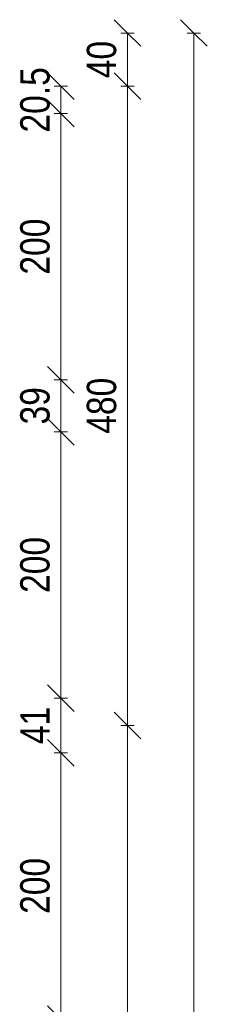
# Model space of a CAD drawing. Header units: centimetres. Extents: x -1631 to 1829, y -257 to 3158.
# Tile 128 of 128: x 1688 to 1829, y 2119 to 2858. Entities that reach past the tile are written whole.
import ezdxf

# ---------------------------------------------------------------- set-up
doc = ezdxf.new("R2010")
doc.units = ezdxf.units.CM
doc.layers.add('A-ANNO-DIMS', color=211, linetype='Continuous', lineweight=13)
doc.layers.add('A-ANNO-DIMS-100', color=211, linetype='Continuous', lineweight=13)
doc.styles.add('Arial Narrow_1', font='ARIALN.TTF', dxfattribs={"height": 22})
doc.dimstyles.new('Diagonal_1_100__0_1_', dxfattribs={"dimscale": 30.48, "dimtxt": 22.515481, "dimasz": 0.656168, "dimexe": 0.164042, "dimexo": 0.0625, "dimgap": 0.065617, "dimtad": 1, "dimdec": 1, "dimrnd": 0.1, "dimdsep": 46, "dimtxsty": 'Arial Narrow_1', "dimblk1": 'OBLIQUE', "dimblk2": 'OBLIQUE', "dimsah": 1, "dimcen": 0.09, "dimazin": 0, "dimtfac": 1, "dimtdec": 4, "dimtix": 1, "dimtmove": 0, "dimatfit": 3, "dimfxl": 0.164042, "dimfxlon": 1, "dimtvp": 1, "dimtolj": 1, "dimtzin": 0, "dimarcsym": 2})

# ---------------------------------------------------------------- blocks, each defined once
blk = doc.blocks.new('DIMBLOCK9-5_piętro III __10_50 m_ - stan projektowany')
at = {"layer": 'A-ANNO-DIMS-100', "transparency": 16777216}
for p, q in [((1818.99, 2848.33), (1808.99, 2858.33)), ((1813.99, 2848.33), (1823.99, 2848.33)), ((1818.99, 2848.33), (1813.99, 2848.33)), ((1818.99, 108.33), (1818.99, 2848.33)), ((1818.99, 2848.33), (1828.99, 2838.33)), ((1818.99, 108.33), (1808.99, 118.33)), ((1813.99, 108.33), (1823.99, 108.33)), ((1818.99, 108.33), (1813.99, 108.33)), ((1818.99, 108.33), (1828.99, 98.33))]:
    blk.add_line(p, q, dxfattribs=at)
at = {"layer": 'A-ANNO-DIMS-100', "color": 0, "transparency": 16777216, "insert": (1788.56, 1450.45), "char_height": 22, "width": 66.9031, "attachment_point": 1, "rotation": 90, "line_spacing_factor": 0.974696, "style": 'Arial Narrow_1'}
blk.add_mtext('2740', dxfattribs=at)
blk = doc.blocks.new('_Oblique')
at = {"color": 0, "linetype": 'ByBlock', "lineweight": -2}
blk.add_line((-0.5, -0.5), (0.5, 0.5), dxfattribs=at)
blk = doc.blocks.new('DIMBLOCK21-5_piętro III __10_50 m_ - stan projektowany')
at = {"layer": 'A-ANNO-DIMS-100', "transparency": 16777216}
for p, q in [((1768.99, 2328.33), (1758.99, 2338.33)), ((1763.99, 2328.33), (1773.99, 2328.33)), ((1768.99, 2328.33), (1763.99, 2328.33)), ((1768.99, 1848.33), (1768.99, 2328.33)), ((1768.99, 2328.33), (1778.99, 2318.33)), ((1768.99, 1848.33), (1758.99, 1858.33)), ((1763.99, 1848.33), (1773.99, 1848.33)), ((1768.99, 1848.33), (1763.99, 1848.33)), ((1768.99, 1848.33), (1778.99, 1838.33))]:
    blk.add_line(p, q, dxfattribs=at)
at = {"layer": 'A-ANNO-DIMS-100', "color": 0, "transparency": 16777216, "insert": (1738.56, 2067.42), "char_height": 22, "width": 50.1774, "attachment_point": 1, "rotation": 90, "line_spacing_factor": 0.974696, "style": 'Arial Narrow_1'}
blk.add_mtext('480', dxfattribs=at)
blk = doc.blocks.new('DIMBLOCK22-5_piętro III __10_50 m_ - stan projektowany')
at = {"layer": 'A-ANNO-DIMS-100', "transparency": 16777216}
for p, q in [((1768.99, 2808.33), (1758.99, 2818.33)), ((1763.99, 2808.33), (1773.99, 2808.33)), ((1768.99, 2808.33), (1763.99, 2808.33)), ((1768.99, 2328.33), (1768.99, 2808.33)), ((1768.99, 2808.33), (1778.99, 2798.33)), ((1768.99, 2328.33), (1758.99, 2338.33)), ((1763.99, 2328.33), (1773.99, 2328.33)), ((1768.99, 2328.33), (1763.99, 2328.33)), ((1768.99, 2328.33), (1778.99, 2318.33))]:
    blk.add_line(p, q, dxfattribs=at)
at = {"layer": 'A-ANNO-DIMS-100', "color": 0, "transparency": 16777216, "insert": (1738.56, 2547.42), "char_height": 22, "width": 50.1774, "attachment_point": 1, "rotation": 90, "line_spacing_factor": 0.974696, "style": 'Arial Narrow_1'}
blk.add_mtext('480', dxfattribs=at)
blk = doc.blocks.new('DIMBLOCK23-5_piętro III __10_50 m_ - stan projektowany')
at = {"layer": 'A-ANNO-DIMS-100', "transparency": 16777216}
for p, q in [((1768.99, 2848.33), (1758.99, 2858.33)), ((1763.99, 2848.33), (1773.99, 2848.33)), ((1768.99, 2848.33), (1763.99, 2848.33)), ((1768.99, 2808.33), (1768.99, 2848.33)), ((1768.99, 2848.33), (1778.99, 2838.33)), ((1768.99, 2808.33), (1758.99, 2818.33)), ((1763.99, 2808.33), (1773.99, 2808.33)), ((1768.99, 2808.33), (1763.99, 2808.33)), ((1768.99, 2808.33), (1778.99, 2798.33))]:
    blk.add_line(p, q, dxfattribs=at)
at = {"layer": 'A-ANNO-DIMS-100', "color": 0, "transparency": 16777216, "insert": (1738.56, 2814.39), "char_height": 22, "width": 33.4516, "attachment_point": 1, "rotation": 90, "line_spacing_factor": 0.974696, "style": 'Arial Narrow_1'}
blk.add_mtext('40', dxfattribs=at)
blk = doc.blocks.new('DIMBLOCK246-5_piętro III __10_50 m_ - stan projektowany')
at = {"layer": 'A-ANNO-DIMS-100', "transparency": 16777216}
for p, q in [((1718.99, 2307.83), (1708.99, 2317.83)), ((1713.99, 2307.83), (1723.99, 2307.83)), ((1718.99, 2307.83), (1713.99, 2307.83)), ((1718.99, 2107.83), (1718.99, 2307.83)), ((1718.99, 2307.83), (1728.99, 2297.83)), ((1718.99, 2107.83), (1708.99, 2117.83)), ((1713.99, 2107.83), (1723.99, 2107.83)), ((1718.99, 2107.83), (1713.99, 2107.83)), ((1718.99, 2107.83), (1728.99, 2097.83))]:
    blk.add_line(p, q, dxfattribs=at)
at = {"layer": 'A-ANNO-DIMS-100', "color": 0, "transparency": 16777216, "insert": (1688.56, 2186.92), "char_height": 22, "width": 50.1774, "attachment_point": 1, "rotation": 90, "line_spacing_factor": 0.974696, "style": 'Arial Narrow_1'}
blk.add_mtext('200', dxfattribs=at)
blk = doc.blocks.new('DIMBLOCK247-5_piętro III __10_50 m_ - stan projektowany')
at = {"layer": 'A-ANNO-DIMS-100', "transparency": 16777216}
for p, q in [((1718.99, 2348.83), (1708.99, 2358.83)), ((1713.99, 2348.83), (1723.99, 2348.83)), ((1718.99, 2348.83), (1713.99, 2348.83)), ((1718.99, 2307.83), (1718.99, 2348.83)), ((1718.99, 2348.83), (1728.99, 2338.83)), ((1718.99, 2307.83), (1708.99, 2317.83)), ((1713.99, 2307.83), (1723.99, 2307.83)), ((1718.99, 2307.83), (1713.99, 2307.83)), ((1718.99, 2307.83), (1728.99, 2297.83))]:
    blk.add_line(p, q, dxfattribs=at)
at = {"layer": 'A-ANNO-DIMS-100', "color": 0, "transparency": 16777216, "insert": (1688.56, 2314.39), "char_height": 22, "width": 33.4516, "attachment_point": 1, "rotation": 90, "line_spacing_factor": 0.974696, "style": 'Arial Narrow_1'}
blk.add_mtext('41', dxfattribs=at)
blk = doc.blocks.new('DIMBLOCK248-5_piętro III __10_50 m_ - stan projektowany')
at = {"layer": 'A-ANNO-DIMS-100', "transparency": 16777216}
for p, q in [((1718.99, 2548.83), (1708.99, 2558.83)), ((1713.99, 2548.83), (1723.99, 2548.83)), ((1718.99, 2548.83), (1713.99, 2548.83)), ((1718.99, 2348.83), (1718.99, 2548.83)), ((1718.99, 2548.83), (1728.99, 2538.83)), ((1718.99, 2348.83), (1708.99, 2358.83)), ((1713.99, 2348.83), (1723.99, 2348.83)), ((1718.99, 2348.83), (1713.99, 2348.83)), ((1718.99, 2348.83), (1728.99, 2338.83))]:
    blk.add_line(p, q, dxfattribs=at)
at = {"layer": 'A-ANNO-DIMS-100', "color": 0, "transparency": 16777216, "insert": (1688.56, 2427.92), "char_height": 22, "width": 50.1774, "attachment_point": 1, "rotation": 90, "line_spacing_factor": 0.974696, "style": 'Arial Narrow_1'}
blk.add_mtext('200', dxfattribs=at)
blk = doc.blocks.new('DIMBLOCK249-5_piętro III __10_50 m_ - stan projektowany')
at = {"layer": 'A-ANNO-DIMS-100', "transparency": 16777216}
for p, q in [((1718.99, 2587.83), (1708.99, 2597.83)), ((1713.99, 2587.83), (1723.99, 2587.83)), ((1718.99, 2587.83), (1713.99, 2587.83)), ((1718.99, 2548.83), (1718.99, 2587.83)), ((1718.99, 2587.83), (1728.99, 2577.83)), ((1718.99, 2548.83), (1708.99, 2558.83)), ((1713.99, 2548.83), (1723.99, 2548.83)), ((1718.99, 2548.83), (1713.99, 2548.83)), ((1718.99, 2548.83), (1728.99, 2538.83))]:
    blk.add_line(p, q, dxfattribs=at)
at = {"layer": 'A-ANNO-DIMS-100', "color": 0, "transparency": 16777216, "insert": (1688.56, 2554.39), "char_height": 22, "width": 33.4516, "attachment_point": 1, "rotation": 90, "line_spacing_factor": 0.974696, "style": 'Arial Narrow_1'}
blk.add_mtext('39', dxfattribs=at)
blk = doc.blocks.new('DIMBLOCK250-5_piętro III __10_50 m_ - stan projektowany')
at = {"layer": 'A-ANNO-DIMS-100', "transparency": 16777216}
for p, q in [((1718.99, 2787.83), (1708.99, 2797.83)), ((1713.99, 2787.83), (1723.99, 2787.83)), ((1718.99, 2787.83), (1713.99, 2787.83)), ((1718.99, 2587.83), (1718.99, 2787.83)), ((1718.99, 2787.83), (1728.99, 2777.83)), ((1718.99, 2587.83), (1708.99, 2597.83)), ((1713.99, 2587.83), (1723.99, 2587.83)), ((1718.99, 2587.83), (1713.99, 2587.83)), ((1718.99, 2587.83), (1728.99, 2577.83))]:
    blk.add_line(p, q, dxfattribs=at)
at = {"layer": 'A-ANNO-DIMS-100', "color": 0, "transparency": 16777216, "insert": (1688.56, 2666.92), "char_height": 22, "width": 50.1774, "attachment_point": 1, "rotation": 90, "line_spacing_factor": 0.974696, "style": 'Arial Narrow_1'}
blk.add_mtext('200', dxfattribs=at)
blk = doc.blocks.new('DIMBLOCK251-5_piętro III __10_50 m_ - stan projektowany')
at = {"layer": 'A-ANNO-DIMS-100', "transparency": 16777216}
for p, q in [((1718.99, 2808.33), (1708.99, 2818.33)), ((1713.99, 2808.33), (1723.99, 2808.33)), ((1718.99, 2808.33), (1713.99, 2808.33)), ((1718.99, 2787.83), (1718.99, 2808.33)), ((1718.99, 2808.33), (1728.99, 2798.33)), ((1718.99, 2787.83), (1708.99, 2797.83)), ((1713.99, 2787.83), (1723.99, 2787.83)), ((1718.99, 2787.83), (1713.99, 2787.83)), ((1718.99, 2787.83), (1728.99, 2777.83))]:
    blk.add_line(p, q, dxfattribs=at)
at = {"layer": 'A-ANNO-DIMS-100', "color": 0, "transparency": 16777216, "insert": (1688.56, 2773.59), "char_height": 22, "width": 58.7547, "attachment_point": 1, "rotation": 90, "line_spacing_factor": 0.974696, "style": 'Arial Narrow_1'}
blk.add_mtext('20.5', dxfattribs=at)

msp = doc.modelspace()

# ---------------------------------------------------------------- dimensions: what is measured, and where the dimension line sits
at = {"layer": 'A-ANNO-DIMS'}
for base, p1, p2, override, picture, middle in [((1768.99, 2848.33), (1763.99, 2808.33), (1763.99, 2848.33), {"dimpost": '<>', "dimfxl": 40}, 'DIMBLOCK23-5_piętro III __10_50 m_ - stan projektowany', (1755.76, 2828.33)), ((1818.99, 2848.33), (1813.99, 108.33), (1813.99, 2848.33), {"dimpost": '<>', "dimfxl": 2740}, 'DIMBLOCK9-5_piętro III __10_50 m_ - stan projektowany', (1805.76, 1478.33)), ((1718.99, 2808.33), (1713.99, 2787.83), (1713.99, 2808.33), {"dimpost": '<>', "dimfxl": 20.5}, 'DIMBLOCK251-5_piętro III __10_50 m_ - stan projektowany', (1705.76, 2798.08)), ((1768.99, 2808.33), (1763.99, 2328.33), (1763.99, 2808.33), {"dimpost": '<>', "dimfxl": 480}, 'DIMBLOCK22-5_piętro III __10_50 m_ - stan projektowany', (1755.76, 2568.33)), ((1718.99, 2787.83), (1713.99, 2587.83), (1713.99, 2787.83), {"dimpost": '<>', "dimfxl": 200}, 'DIMBLOCK250-5_piętro III __10_50 m_ - stan projektowany', (1705.76, 2687.83)), ((1718.99, 2587.83), (1713.99, 2548.83), (1713.99, 2587.83), {"dimpost": '<>', "dimfxl": 39}, 'DIMBLOCK249-5_piętro III __10_50 m_ - stan projektowany', (1705.76, 2568.33)), ((1718.99, 2548.83), (1713.99, 2348.83), (1713.99, 2548.83), {"dimpost": '<>', "dimfxl": 200}, 'DIMBLOCK248-5_piętro III __10_50 m_ - stan projektowany', (1705.76, 2448.83)), ((1718.99, 2348.83), (1713.99, 2307.83), (1713.99, 2348.83), {"dimpost": '<>', "dimfxl": 41}, 'DIMBLOCK247-5_piętro III __10_50 m_ - stan projektowany', (1705.95, 2328.33)), ((1768.99, 2328.33), (1763.99, 1848.33), (1763.99, 2328.33), {"dimpost": '<>', "dimfxl": 480}, 'DIMBLOCK21-5_piętro III __10_50 m_ - stan projektowany', (1755.76, 2088.33)), ((1718.99, 2307.83), (1713.99, 2107.83), (1713.99, 2307.83), {"dimpost": '<>', "dimfxl": 200}, 'DIMBLOCK246-5_piętro III __10_50 m_ - stan projektowany', (1705.76, 2207.83))]:
    dim = msp.add_linear_dim(base=base, p1=p1, p2=p2, angle=90, dimstyle='Diagonal_1_100__0_1_', override=override, dxfattribs=at)
    dim.commit()
    dim.dimension.update_dxf_attribs({"geometry": picture, "text_midpoint": middle})

doc.saveas('drawing.dxf')
